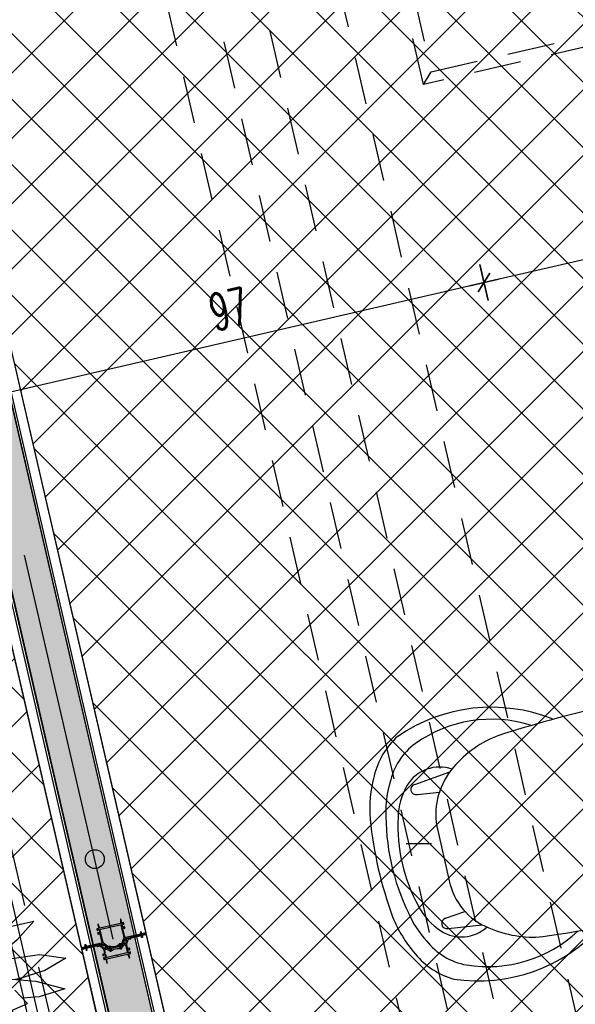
# Model space of a CAD drawing. Header units: centimetres. Extents: x -15121 to 17422, y -60492 to 0.
# Tile 191 of 256: x 2017 to 2122, y -30210 to -30022. Entities that reach past the tile are written whole.
import ezdxf
from ezdxf.enums import TextEntityAlignment as Align

# ---------------------------------------------------------------- set-up
doc = ezdxf.new("R2010")
doc.units = ezdxf.units.CM
doc.header["$LTSCALE"] = 60
for name, pattern in [('CENTER', [2, 1.25, -0.25, 0.25, -0.25]), ('DP', [0.5, 0.3, -0.2]), ('MP', [0.25, 0.15, -0.1])]:
    doc.linetypes.add(name, pattern=pattern)
for name, color, linetype in [('AIKA KLIMATYZACJA2', 5, 'Continuous'), ('AIKA lampy restauracja wymiarowanie', 7, 'Continuous'), ('AIKA meble2', 8, 'Continuous'), ('AIKA oprawy', 2, 'Continuous'), ('AIKA podłoga deski cała', 2, 'Continuous'), ('AIKA powierzchnie2', 2, 'Continuous'), ('AIKA sufity podwieszane', 8, 'Continuous'), ('AIKA szyny w podłodze', 3, 'Continuous'), ('AIKA wymiarowanie ogólne rzut2', 7, 'Continuous'), ('AIKA zieleń', 8, 'Continuous'), ('AIKA ŚCIANA2', 8, 'Continuous'), ('AIKA ścianki mobilne', 7, 'Continuous'), ('L-AXIS', 10, 'CENTER'), ('podciagi i nadproza', 7, 'DP')]:
    doc.layers.add(name, color=color, linetype=linetype)
doc.styles.add('normalnysimplex', font='simplex.shx', dxfattribs={"width": 0.85})
doc.styles.add('wymiar', font='txt.shx', dxfattribs={"width": 0.6})
doc.dimstyles.new('Dwudziestka', dxfattribs={"dimtxt": 7, "dimasz": 0.7, "dimexe": 5, "dimexo": 0, "dimgap": 2.5, "dimtad": 1, "dimtoh": 1, "dimdec": 3, "dimrnd": 0.5, "dimdsep": 46, "dimtxsty": 'wymiar', "dimblk": 'znacznik', "dimcen": 0, "dimdle": 5, "dimse1": 1, "dimse2": 1, "dimclrd": 256, "dimclre": 256, "dimclrt": 256, "dimadec": 0, "dimazin": 0, "dimtfac": 0.4, "dimtdec": 3, "dimtix": 1, "dimtofl": 0, "dimtmove": 2, "dimatfit": 3, "dimldrblk": 'znacznik', "dimfxl": 1, "dimtolj": 1, "dimarcsym": 0})
pattern_1 = [(45, (5073.432, 672.602), (-6.221154, 6.221154), []), (135, (5073.432, 672.602), (-6.221154, -6.221154), [])]

# ---------------------------------------------------------------- blocks, each defined once
blk = doc.blocks.new('SL podciągi restauracja')
at = {"layer": 'podciagi i nadproza'}
blk.add_lwpolyline([(1367.39, -27389.24), (1505.06, -27985.56), (1466.08, -27994.55), (1328.41, -27398.24), (1367.39, -27389.24)], dxfattribs=at)
blk = doc.blocks.new('SL klima')
at = {"layer": 'AIKA KLIMATYZACJA2', "color": 140, "linetype": 'MP', "lineweight": -2}
for p, q in [((6312.48, -26360.41, 327.4), (6206.76, -25902.45, 327.4)), ((6350.21, -26589.24, 366.05), (6221.02, -26029.66, 366.05)), ((6341.44, -26591.26, 366.05), (6212.25, -26031.68, 366.05)), ((6203.48, -26033.71, 366.05), (6332.67, -26593.29, 366.05))]:
    blk.add_line(p, q, dxfattribs=at)
at = {"layer": 'AIKA KLIMATYZACJA2', "color": 140, "linetype": 'MP', "lineweight": -2, "extrusion": (1.35673e-17, -5.51653e-18, -1)}
for p, q in [((6279.5, -26166.73, 299.4), (6265.11, -26104.37, 299.4)), ((6267.5, -26105.87, 299.4), (6281, -26164.33, 299.4)), ((6281, -26164.33, 299.4), (6339.46, -26150.83, 299.4)), ((6341.86, -26152.33, 299.4), (6279.5, -26166.73, 299.4)), ((6279.5, -26166.73, 299.4), (6281, -26164.33, 299.4))]:
    blk.add_line(p, q, dxfattribs=at)
blk = doc.blocks.new('SL krzesło')
at = {"layer": 'AIKA meble2'}
for p, q in [((-14.08, 42.17), (-14.85, 35.66)), ((-12.08, 42.17), (-11.63, 38.3)), ((12.08, 42.17), (11.59, 37.94)), ((14.08, 42.17), (14.91, 35.1))]:
    blk.add_line(p, q, dxfattribs=at)
at = {"layer": 'AIKA meble2', "transparency": 33554610}
for p, q in [((5.4, 39.89), (-5.27, 39.89)), ((17.36, -0.11), (-17.36, 0.11))]:
    blk.add_line(p, q, dxfattribs=at)
at = {"layer": 'AIKA meble2'}
for centre, radius, start, end in [((0, -26.21), 78.75, 83.0607, 96.9393), ((0.07, 7.5), 42.43, 75.6019, 103.198), ((0, 16.39), 31.52, 73.9747, 106.0253), ((-9.16, 38.44), 7.25, 134.4209, 209.5207), ((-13.08, 42.17), 1, 0, 180), ((13.08, 42.17), 1, 0, 180), ((9.16, 38.44), 7.25, 328.0104, 45.5791)]:
    blk.add_arc(centre, radius, start, end, dxfattribs=at)
at = {"layer": 'AIKA meble2', "transparency": 33554610}
for centre, radius, start, end in [((-5.72, 27.41), 24.84, 98.7852, 118.035), ((-5.72, 27.41), 24.84, 98.7852, 118.035), ((5.72, 27.41), 24.84, 61.965, 81.2148), ((5.72, 27.41), 24.84, 61.965, 81.2148), ((-10.67, 35.99), 14.95, 116.7532, 150.8291), ((-6.35, 30.72), 18.39, 100.2359, 119.6737), ((10.67, 35.99), 14.95, 29.1709, 63.2468), ((6.35, 30.72), 18.39, 60.3263, 76.546), ((-10.09, 35.33), 12.57, 115.2509, 156.7145), ((10.09, 35.33), 12.57, 23.2855, 64.7491), ((5.69, 31.74), 31.59, 158.5672, 214.5654), ((-5.69, 31.74), 31.59, 325.4346, 21.4328), ((1.56, 30.77), 25.07, 157.6728, 210.1782), ((-5.61, 27.7), 12.2, 88.4292, 145.8426), ((4.52, 26.3), 13.62, 35.6632, 86.2909), ((-1.56, 30.77), 25.07, 329.8218, 22.3272), ((0.9, 22.09), 20.75, 143.1293, 172.1193), ((-1.03, 21.78), 20.77, 7.5547, 36.8658), ((270.3, 1.81), 290.87, 175.4374, 179.5418), ((-262.62, 1.99), 283.07, 0.3733, 4.5909), ((-17.33, 3.49), 3.3, 168.6056, 267.6814), ((17.25, 3.14), 3.26, 271.771, 12.2423)]:
    blk.add_arc(centre, radius, start, end, dxfattribs=at)
at = {"layer": 'AIKA meble2', "ltscale": 0.2, "transparency": 33554610}
for centre, start, end in [((-5.41, 34.2), 104.7592, 133.1183), ((5.41, 34.2), 46.8817, 75.2408)]:
    blk.add_arc(centre, 12.91, start, end, dxfattribs=at)
blk = doc.blocks.new('SL stolik i krzesła')
at = {"layer": 'AIKA meble2', "rotation": 90}
blk.add_blockref('SL krzesło', (5246.33, -44079.25), dxfattribs=at)
blk = doc.blocks.new('z_45')
for p, q in [((1.116109, 12.784863), (2.886718, 15.481067)), ((2.886718, 15.481067), (3.112793, 12.559485)), ((-2.845997, 13.88936), (-3.570604, 10.668659)), ((-1.655763, 11.123252), (-2.845997, 13.88936)), ((3.844529, 11.023402), (6.185353, 13.788033)), ((6.185353, 13.788033), (5.718845, 10.564661)), ((0.441211, 10.654926), (1.116109, 12.784863)), ((3.112793, 12.559485), (2.685738, 9.256053)), ((-9.471196, 11.583638), (-8.014357, 8.363295)), ((-6.825197, 9.823632), (-9.471196, 11.583638)), ((-2.087796, 10.154057), (-0.650883, 12.201309)), ((-1.588672, 10.865235), (-1.655763, 11.123252)), ((-0.650883, 12.201309), (0.760937, 10.202289)), ((2.124023, 8.055043), (3.844529, 11.023402)), ((-4.564357, 7.499552), (-6.825197, 9.823632)), ((-3.570604, 10.668659), (-3.370214, 7.540822)), ((-2.313089, 8.569336), (-2.087796, 10.154057)), ((0.760937, 10.202289), (1.247263, 7.701373)), ((5.718845, 10.564661), (4.56084, 7.449961)), ((2.685738, 9.256053), (2.585155, 8.850694)), ((7.924801, 7.917333), (11.223727, 8.66015)), ((11.223727, 8.66015), (9.188086, 6.343603)), ((-8.014357, 8.363295), (-6.118167, 5.604553)), ((-2.732033, 4.996347), (-4.564357, 7.499552)), ((-3.370214, 7.540822), (-2.609962, 4.790235)), ((0.939745, 5.188775), (2.124023, 8.055043)), ((1.247263, 7.701373), (1.236522, 7.510304)), ((4.56084, 7.449961), (3.048825, 4.653072)), ((5.118847, 6.358695), (7.924801, 7.917333)), ((2.912497, 4.450679), (5.118847, 6.358695)), ((9.188086, 6.343603), (6.763673, 4.31025)), ((-8.571875, 5.299163), (-10.923731, 4.889011)), ((-10.923731, 4.889011), (-9.723246, 2.764893)), ((-6.165922, 4.682708), (-8.571875, 5.299163)), ((-6.118167, 5.604553), (-4.087406, 3.361177)), ((-1.916993, 3.620315), (-2.732033, 4.996347)), ((0.713086, 4.427791), (0.939745, 5.188775)), ((-13.329983, 3.664804), (-10.796976, 1.677108)), ((-10.395801, 3.557134), (-13.329983, 3.664804)), ((-4.421586, 3.730321), (-6.165922, 4.682708)), ((3.048825, 4.653072), (2.101171, 3.24595)), ((6.763673, 4.31025), (4.27959, 2.622747)), ((5.226266, 3.010106), (8.498532, 4.040098)), ((8.498532, 4.040098), (11.938083, 4.511809)), ((11.938083, 4.511809), (15.209764, 4.056096)), ((15.209764, 4.056096), (12.607419, 2.562547)), ((-10.143751, 3.508997), (-10.395801, 3.557134)), ((-9.723246, 2.764893), (-8.523244, 1.970458)), ((-4.087406, 3.361177), (-3.407812, 2.749658)), ((-3.663379, 3.641844), (-3.332913, 2.487993)), ((-3.033108, 3.074575), (-3.663379, 3.641844)), ((-3.332913, 2.487993), (-2.604687, 1.451993)), ((-2.780175, 2.809238), (-3.033108, 3.074575)), ((-2.527249, 2.960253), (-2.780175, 2.809238)), ((-1.897073, 3.641844), (-2.527249, 2.960253)), ((-1.838088, 2.487993), (-1.897073, 3.641844)), ((-1.709473, 1.451993), (-1.838088, 2.487993)), ((4.27959, 2.622747), (3.878319, 2.391028)), ((4.0667, 2.499819), (5.226266, 3.010106)), ((12.607419, 2.562547), (9.364843, 1.5064)), ((-14.246488, 1.155138), (-10.58799, 1.426625)), ((-10.796976, 1.677108), (-7.958597, 0.544524)), ((-10.58799, 1.426625), (-10.121489, 1.407576)), ((-4.898632, 0.705075), (-5.429691, 1.477385)), ((-5.429691, 1.477385), (-4.293358, 1.311088)), ((-4.293358, 1.311088), (-3.019536, 0.943708)), ((-3.632522, 1.770306), (-2.493846, 1.337838)), ((-2.604687, 1.451993), (-1.873535, 0.699282)), ((-1.583988, 0.699282), (-1.709473, 1.451993)), ((-1.679397, 1.271486), (-1.272851, 0.962949)), ((-0.877637, 1.311088), (-1.294726, 0.943708)), ((-0.130665, 1.477385), (-0.877637, 1.311088)), ((-0.538969, 0.705075), (-0.130665, 1.477385)), ((-0.402153, 2.182174), (-0.364649, 1.42529)), ((0.143945, 1.07379), (0.261426, 1.376176)), ((3.888863, 1.192188), (4.834962, 1.339221)), ((4.834962, 1.339221), (8.005172, 1.502991)), ((8.005172, 1.502991), (11.50527, 1.21479)), ((9.364843, 1.5064), (8.960253, 1.424313)), ((-17.348439, 0.262022), (-14.246488, 1.155138)), ((-14.047462, -1.054287), (-17.348439, 0.262022)), ((-8.423632, -0.520706), (-5.451953, 0.046134)), ((-7.958597, 0.544524), (-5.231249, 0.066352)), ((-5.451953, 0.046134), (-4.759377, 0.10953)), ((-5.429691, -0.687051), (-4.769921, 0.085259)), ((-4.635745, 0.395179), (-4.898632, 0.705075)), ((-4.769921, 0.085259), (-4.635745, 0.395179)), ((-3.019536, 0.943708), (-1.976955, 0.57261)), ((-1.976955, 0.217772), (-3.019536, -0.153327)), ((-2.604687, -0.661659), (-1.873535, 0.091076)), ((-1.976955, 0.57261), (-1.628906, 0.433159)), ((-1.628906, 0.357175), (-1.976955, 0.217772)), ((-1.881445, 0.339508), (-1.606447, 0.383544)), ((-1.873535, 0.699282), (-1.562113, 0.420308)), ((-1.873535, 0.091076), (-1.774222, 0.182414)), ((-1.774222, 0.182414), (-1.583988, 0.343227)), ((-1.728809, 0.212503), (-1.572365, 0.349855)), ((-1.727444, 0.221968), (-1.604688, 0.331926)), ((-1.583988, 0.091076), (-1.709473, -0.661659)), ((-1.683301, 0.60215), (-1.553714, 0.433731)), ((-1.683301, 0.18189), (-1.563573, 0.353074)), ((-1.676369, 0.47915), (-1.631546, 0.482464)), ((-1.676369, 0.452209), (-1.676369, 0.47915)), ((-1.676369, 0.47915), (-1.565433, 0.409579)), ((-1.676369, 0.267673), (-1.676369, 0.338197)), ((-1.626176, 0.952387), (-1.35352, 0.829601)), ((-1.583988, 0.699282), (-1.542676, 0.458455)), ((-1.543754, 0.454164), (-1.583988, 0.699282)), ((-1.545703, 0.324464), (-1.583988, 0.091076)), ((-1.494336, 0.556159), (-1.572365, 0.395179)), ((-1.572365, 0.395179), (-1.511622, 0.234222)), ((-1.567286, 0.192738), (-1.48496, 0.186634)), ((-1.553714, 0.277925), (-1.532912, 0.290728)), ((-1.546973, 0.488734), (-1.526272, 0.490236)), ((-1.511622, 0.234222), (-1.294726, -0.153327)), ((-1.294726, 0.943708), (-1.494336, 0.556159)), ((-0.698143, 0.395179), (-0.538969, 0.705075)), ((-0.57354, 0.085259), (-0.698143, 0.395179)), ((-0.61475, 0.557566), (0.414157, 0.633597)), ((-0.587601, 0.120354), (0.414157, 0.046349)), ((-0.130665, -0.687051), (-0.57354, 0.085259)), ((-0.552541, 0.679731), (-0.473535, 0.568008)), ((-0.552541, 0.048637), (-0.451565, 0.110316)), ((-0.343555, 0.101996), (-0.4583, -0.115633)), ((-0.351566, 0.05846), (-0.343555, 0.072765)), ((-0.343555, 1.074767), (-0.304008, 0.713921)), ((0.414157, 0.633597), (-0.343555, 0.718355)), ((-0.343555, 0.718355), (-0.343555, 0.577641)), ((-0.343555, -0.038433), (-0.343555, 0.101996)), ((0.414157, 0.046349), (-0.343555, -0.038433)), ((-0.342482, 1.076675), (-0.295609, 0.712991)), ((-0.039065, 0.684285), (0.143945, 1.07379)), ((0.143945, 1.07379), (-0.026757, 0.682902)), ((-0.020218, 0.682187), (0.042868, 0.793743)), ((0.263965, -0.291395), (0, 0)), ((0.005859, 0.000691), (0.263965, -0.291395)), ((0.112987, 0.01266), (0.343358, -0.138187)), ((0.343358, -0.138187), (0.122851, 0.013781)), ((0.343358, 0.641418), (0.523341, 0.751948)), ((0.523341, 0.751948), (0.350583, 0.640726)), ((0.882226, 0.339985), (0.414157, 0.633597)), ((0.414157, 0.046349), (0.882226, 0.339985)), ((0.523341, 0.751948), (1.350194, 1.19648)), ((0.618356, 0.505519), (2.111423, 0.813913)), ((2.111423, 0.813913), (4.325879, 1.034188)), ((4.325879, 1.034188), (4.866993, 0.999713)), ((8.87754, 0.106263), (8.870017, 0.108933)), ((10.431641, -1.544666), (8.87754, 0.106263)), ((11.50527, 1.21479), (15.089351, 0.26207)), ((15.089351, 0.26207), (11.904103, -0.724029)), ((-10.945606, -1.379967), (-14.047462, -1.054287)), ((-11.416704, -1.54047), (-8.423632, -0.520706)), ((-4.293358, -0.520706), (-5.429691, -0.687051)), ((-2.953124, -1.157331), (-4.577738, -1.834464)), ((-3.019536, -0.153327), (-4.293358, -0.520706)), ((-3.332913, -1.697659), (-2.604687, -0.661659)), ((-1.709473, -0.661659), (-1.838088, -1.697659)), ((-1.693851, -0.568056), (-1.146388, -0.28398)), ((-0.682133, -0.564265), (-1.35352, -2.042174)), ((-1.294726, -0.153327), (-0.877637, -0.520706)), ((-0.877637, -0.520706), (-0.130665, -0.687051)), ((-0.190139, -0.021291), (-0.149512, -0.409627)), ((-0.149512, -0.409627), (-0.140429, -0.670075)), ((-0.091702, -2.064657), (-0.140429, -0.685)), ((1.305467, -1.671815), (0.263965, -0.291395)), ((0.343358, -0.138187), (1.780665, -0.936222)), ((0.694239, -0.332999), (1.227832, -0.725722)), ((1.780665, -0.936222), (3.791404, -1.803994)), ((11.904103, -0.724029), (9.830469, -0.90611)), ((-14.07373, -3.13642), (-11.416704, -1.54047)), ((-4.577738, -1.834464), (-7.403421, -2.685213)), ((-6.6167, -3.11451), (-5.047756, -1.975965)), ((-3.663379, -2.851462), (-3.332913, -1.697659)), ((-3.033108, -2.206969), (-3.663379, -2.851462)), ((-2.780175, -1.994538), (-3.033108, -2.206969)), ((-2.527249, -2.210593), (-2.780175, -1.994538)), ((-1.897073, -2.851462), (-2.527249, -2.210593)), ((-1.35352, -2.042174), (-2.229786, -4.429722)), ((-1.838088, -1.697659), (-1.897073, -2.851462)), ((-1.897073, -2.844191), (-1.347756, -2.01571)), ((-1.347756, -2.01571), (-1.297754, -1.919913)), ((-0.207716, -4.4456), (-0.091702, -2.064657)), ((2.482617, -3.62699), (1.305467, -1.671815)), ((3.791404, -1.803994), (6.092381, -2.413368)), ((6.092381, -2.413368), (8.400196, -2.436328)), ((10.435152, -3.927588), (8.347654, -2.43578)), ((8.400196, -2.436328), (10.431641, -1.544666)), ((-10.627055, -3.20127), (-14.07373, -3.13642)), ((-7.403421, -2.685213), (-10.627055, -3.20127)), ((-8.167577, -4.977584), (-6.6167, -3.11451)), ((-1.899707, -2.848768), (-2.638769, -3.964114)), ((3.390723, -5.904579), (2.482617, -3.62699)), ((3.484273, -2.572203), (3.932518, -2.881288)), ((4.709864, -3.591299), (3.717869, -2.733254)), ((3.932518, -2.881288), (6.586033, -4.438806)), ((7.103026, -6.169581), (4.709864, -3.591299)), ((-2.638769, -3.964114), (-4.346585, -5.804968)), ((-2.229786, -4.429722), (-2.974415, -7.289314)), ((-0.641215, -7.295108), (-0.207716, -4.4456)), ((6.586033, -4.438806), (9.533495, -5.789065)), ((12.572265, -6.654835), (10.435152, -3.927588)), ((-8.790821, -7.222462), (-8.167577, -4.977584)), ((-4.346585, -5.804968), (-6.415725, -7.052922)), ((-5.600298, -8.385539), (-4.10918, -5.549121)), ((-0.278127, -4.908538), (0.070995, -6.779051)), ((3.260642, -5.578327), (5.139941, -8.084035)), ((3.625292, -8.252382), (3.390723, -5.904579)), ((9.533495, -5.789065), (12.572265, -6.654835)), ((-6.415725, -7.052922), (-8.790821, -7.222462)), ((-2.974415, -7.289314), (-3.329104, -10.357284)), ((-1.53594, -10.355759), (-0.641215, -7.295108)), ((0.070995, -6.779051), (1.064259, -8.927584)), ((9.053218, -9.147692), (7.103026, -6.169581)), ((-6.894338, -11.727738), (-5.600298, -8.385539)), ((2.781737, -10.418105), (3.625292, -8.252382)), ((5.139941, -8.084035), (7.544237, -10.623288)), ((0.57441, -11.471963), (1.038867, -8.872604)), ((1.064259, -8.927584), (2.781737, -10.418105)), ((10.071385, -12.377596), (9.053218, -9.147692)), ((-3.271973, -9.86352), (-4.865432, -12.475824)), ((-3.329104, -10.357284), (-3.035742, -13.370013)), ((-3.035742, -13.370013), (-1.53594, -10.355759)), ((-1.55713, -10.398388), (-1.542676, -11.455464)), ((7.544237, -10.623288), (10.071385, -12.377596)), ((-7.407814, -14.838576), (-6.894338, -11.727738)), ((-1.542676, -11.455464), (-1.008987, -14.652538)), ((-1.008987, -14.652538), (0.57441, -11.471963)), ((-4.865432, -12.475824), (-7.407814, -14.838576))]:
    blk.add_line(p, q)
blk = doc.blocks.new('SL ścianki przesuwne restauracja')
at = {"layer": 'AIKA ścianki mobilne'}
for p, q in [((7009.22, -26138.53), (6984.37, -26030.86)), ((6986.12, -26030.45), (7010.98, -26138.12)), ((6975.6, -26032.88), (7000.45, -26140.55)), ((6998.7, -26140.96), (6973.84, -26033.29)), ((7034.15, -26246.49), (7009.29, -26138.82)), ((7011.04, -26138.41), (7035.9, -26246.08)), ((7023.62, -26248.92), (6998.77, -26141.25)), ((7000.52, -26140.84), (7025.38, -26248.51))]:
    blk.add_line(p, q, dxfattribs=at)
at = {"layer": 'AIKA ścianki mobilne', "linetype": 'Continuous'}
for points in [[(7006.37, -26137.17), (7006.74, -26138.77, -0.162719), (7006.68, -26139.4), (7006.32, -26140.22, -0.023978), (7006.3, -26140.27, -0.684311), (7006.2, -26140.25), (7006.2, -26140.22, 0.414214), (7006.14, -26140.18), (7005.95, -26140.23, 0.198912), (7005.92, -26140.25), (7005.87, -26140.33, 0.668179), (7005.89, -26140.36), (7006.05, -26140.33, -0.414214), (7006.07, -26140.34), (7006.12, -26140.54, -0.414214), (7006.1, -26140.56), (7005.94, -26140.6, 0.414214), (7005.93, -26140.62), (7005.95, -26140.7, 0.414214), (7005.97, -26140.71), (7006.12, -26140.68, 0.235614), (7006.46, -26140.4), (7006.92, -26139.37, -0.235614), (7007.06, -26139.25), (7007.97, -26139.04, 0.198912), (7008, -26139.02), (7008.03, -26138.97, -0.198912), (7008.07, -26138.95), (7010.15, -26138.47, 0.414214), (7010.21, -26138.37), (7010.14, -26138.04, 0.414214), (7010.04, -26137.98), (7009.99, -26137.99, 0.414214), (7009.98, -26138.01), (7010, -26138.11, -0.414214), (7010.02, -26138.13), (7010.07, -26138.31, -0.414214), (7010.05, -26138.34), (7007.13, -26139.01, -0.414214), (7007.01, -26138.94), (7006.63, -26137.3, -0.414214), (7006.65, -26137.27), (7006.94, -26137.21, 0.414214), (7006.98, -26137.15), (7006.93, -26136.96, 0.198912), (7006.91, -26136.93), (7006.83, -26136.88, 0.668179), (7006.8, -26136.9), (7006.83, -26137.06, -0.414214), (7006.82, -26137.08), (7006.61, -26137.13, -0.414214), (7006.59, -26137.11), (7006.43, -26136.42, -0.414214), (7006.44, -26136.4), (7006.65, -26136.35, -0.414214), (7006.67, -26136.37), (7006.71, -26136.52, 0.668179), (7006.74, -26136.53), (7006.8, -26136.44, 0.198912), (7006.8, -26136.4), (7006.76, -26136.22, 0.414214), (7006.7, -26136.18), (7006.41, -26136.25, -0.414214), (7006.39, -26136.24), (7006.21, -26135.5, 0.414214), (7006.19, -26135.48), (7006.15, -26135.49, 0.36397), (7006.13, -26135.51), (7006.17, -26136.21, 0.043661), (7006.17, -26136.26), (7006.18, -26136.28, -0.414214), (7006.17, -26136.31), (7002.23, -26137.22, -0.414214), (7002.21, -26137.2), (7002.2, -26137.17, 0.043661), (7002.18, -26137.12), (7001.91, -26136.49, 0.36397), (7001.89, -26136.47), (7001.84, -26136.48, 0.414214), (7001.83, -26136.51), (7002, -26137.25, -0.414214), (7001.99, -26137.27), (7001.69, -26137.34, 0.414214), (7001.66, -26137.4), (7001.7, -26137.58, 0.198912), (7001.72, -26137.61), (7001.81, -26137.67, 0.668179), (7001.84, -26137.65), (7001.8, -26137.49, -0.414214), (7001.81, -26137.47), (7002.02, -26137.42, -0.414214), (7002.04, -26137.43), (7002.2, -26138.13, -0.414214), (7002.19, -26138.15), (7001.98, -26138.2, -0.414214), (7001.96, -26138.18), (7001.92, -26138.03, 0.668179), (7001.89, -26138.02), (7001.83, -26138.1, 0.198912), (7001.83, -26138.14), (7001.87, -26138.33, 0.414214), (7001.93, -26138.36), (7002.22, -26138.3, -0.414214), (7002.25, -26138.31), (7002.62, -26139.95, -0.414214), (7002.55, -26140.07), (6999.63, -26140.74, -0.414214), (6999.6, -26140.73), (6999.56, -26140.54, -0.414214), (6999.57, -26140.52), (6999.55, -26140.42, 0.414214), (6999.53, -26140.41), (6999.48, -26140.42, 0.414214), (6999.42, -26140.51), (6999.5, -26140.84, 0.414214), (6999.59, -26140.9), (7001.68, -26140.42, -0.198912), (7001.72, -26140.43), (7001.77, -26140.46, 0.198912), (7001.8, -26140.47), (7002.72, -26140.25, -0.235614), (7002.89, -26140.3), (7003.76, -26141.02, 0.235614), (7004.19, -26141.13), (7004.34, -26141.09, 0.414214), (7004.35, -26141.07), (7004.33, -26140.99, 0.414214), (7004.31, -26140.97), (7004.15, -26141.01, -0.414214), (7004.13, -26141), (7004.08, -26140.8, -0.414214), (7004.1, -26140.78), (7004.25, -26140.74, 0.668179), (7004.26, -26140.7), (7004.17, -26140.65, 0.198912), (7004.14, -26140.64), (7003.95, -26140.69, 0.414214), (7003.92, -26140.75), (7003.92, -26140.78, -0.684311), (7003.85, -26140.83, -0.023978), (7003.81, -26140.8), (7003.12, -26140.22, -0.162719), (7002.79, -26139.68), (7002.3, -26137.56, -0.414214), (7002.37, -26137.44), (7004.17, -26137.02), (7004.23, -26136.96, -0.267949), (7004.25, -26136.96), (7004.34, -26136.99), (7006.13, -26136.57, -0.414214), (7006.25, -26136.65), (7006.37, -26137.17)], [(7003.33, -26142.01), (7003.2, -26141.48, -0.265236), (7003.23, -26141.38), (7003.38, -26141.23, -0.397137), (7003.52, -26141.23, 0.21042), (7003.98, -26141.39, -0.371263), (7004.08, -26141.47), (7004.1, -26141.56, 0.414214), (7004.22, -26141.63), (7004.36, -26141.6, 0.198912), (7004.39, -26141.58), (7004.44, -26141.49, 0.668179), (7004.42, -26141.46), (7004.26, -26141.5, -0.414214), (7004.24, -26141.48), (7004.2, -26141.29, -0.414214), (7004.21, -26141.26), (7004.37, -26141.23, 0.414214), (7004.38, -26141.2), (7004.36, -26141.13, 0.414214), (7004.34, -26141.11), (7004.02, -26141.18, -0.226285), (7003.69, -26141.11), (7003.36, -26140.85, 0.155747), (7003.33, -26140.84), (7003.2, -26140.84, 0.668179), (7003.18, -26140.87), (7003.29, -26140.99, -0.414214), (7003.29, -26141.02), (7003.14, -26141.16, -0.414214), (7003.11, -26141.16), (7002.57, -26140.59, -0.580732), (7002.6, -26140.51), (7002.78, -26140.46, -0.265236), (7002.8, -26140.47), (7002.92, -26140.59, 0.414214), (7002.94, -26140.59), (7003.05, -26140.49, 0.447259), (7003.05, -26140.46), (7002.89, -26140.32, 0.235614), (7002.71, -26140.28), (7001.8, -26140.49, -0.198912), (7001.76, -26140.48), (7001.7, -26140.44, 0.198912), (7001.64, -26140.43), (6999.59, -26140.9, 0.414214), (6999.53, -26141), (6999.61, -26141.33, 0.414214), (6999.7, -26141.39), (6999.75, -26141.38, 0.414214), (6999.77, -26141.36), (6999.74, -26141.26, -0.414214), (6999.72, -26141.24), (6999.68, -26141.06, -0.414214), (6999.69, -26141.03), (7001.59, -26140.6, -0.198912), (7001.62, -26140.6), (7001.74, -26140.68, 0.198912), (7001.82, -26140.69), (7002.21, -26140.6, -0.265236), (7002.3, -26140.63), (7002.84, -26141.19, -0.13423), (7002.96, -26141.43), (7003.11, -26142.07, -0.414214), (7003.1, -26142.1), (7002.81, -26142.16, 0.414214), (7002.77, -26142.22), (7002.81, -26142.41, 0.198912), (7002.83, -26142.44), (7002.92, -26142.49, 0.668179), (7002.95, -26142.47), (7002.91, -26142.31, -0.414214), (7002.93, -26142.29), (7003.13, -26142.24, -0.414214), (7003.16, -26142.26), (7003.32, -26142.95, -0.414214), (7003.3, -26142.97), (7003.1, -26143.02, -0.414214), (7003.07, -26143), (7003.04, -26142.85, 0.668179), (7003, -26142.84), (7002.95, -26142.93, 0.198912), (7002.94, -26142.97), (7002.98, -26143.15, 0.414214), (7003.04, -26143.19), (7003.34, -26143.12, -0.414214), (7003.36, -26143.13), (7003.53, -26143.87, 0.414214), (7003.55, -26143.89), (7003.6, -26143.88, 0.36397), (7003.61, -26143.86), (7003.58, -26143.16, 0.043661), (7003.57, -26143.11), (7003.56, -26143.09, -0.414214), (7003.58, -26143.06), (7007.52, -26142.15, -0.414214), (7007.54, -26142.17), (7007.54, -26142.19, 0.043661), (7007.56, -26142.24), (7007.83, -26142.88, 0.36397), (7007.86, -26142.9), (7007.9, -26142.89, 0.414214), (7007.91, -26142.86), (7007.74, -26142.12, -0.414214), (7007.76, -26142.1), (7008.05, -26142.03, 0.414214), (7008.09, -26141.97), (7008.05, -26141.79, 0.198912), (7008.02, -26141.76), (7007.94, -26141.7, 0.668179), (7007.91, -26141.72), (7007.94, -26141.88, -0.414214), (7007.93, -26141.9), (7007.73, -26141.95, -0.414214), (7007.7, -26141.94), (7007.54, -26141.24, -0.414214), (7007.56, -26141.22), (7007.76, -26141.17, -0.414214), (7007.79, -26141.19), (7007.82, -26141.34, 0.668179), (7007.86, -26141.35), (7007.91, -26141.26, 0.198912), (7007.92, -26141.23), (7007.88, -26141.04, 0.414214), (7007.82, -26141.01), (7007.52, -26141.07, -0.414214), (7007.5, -26141.06), (7007.35, -26140.41, -0.13423), (7007.36, -26140.15), (7007.6, -26139.4, -0.265236), (7007.67, -26139.34), (7008.06, -26139.25, 0.198912), (7008.12, -26139.2), (7008.19, -26139.08, -0.198912), (7008.22, -26139.07), (7010.12, -26138.63, -0.414214), (7010.14, -26138.64), (7010.19, -26138.83, -0.414214), (7010.17, -26138.85), (7010.19, -26138.95, 0.414214), (7010.22, -26138.96), (7010.27, -26138.95, 0.414214), (7010.33, -26138.86), (7010.25, -26138.53, 0.414214), (7010.15, -26138.47), (7008.11, -26138.94, 0.198912), (7008.06, -26138.97), (7008.02, -26139.04, -0.198912), (7007.99, -26139.06), (7007.07, -26139.27, 0.235614), (7006.93, -26139.38), (7006.85, -26139.58, 0.447259), (7006.86, -26139.61), (7007, -26139.65, 0.414214), (7007.03, -26139.64), (7007.08, -26139.48, -0.265236), (7007.09, -26139.47), (7007.28, -26139.43, -0.580732), (7007.34, -26139.49), (7007.1, -26140.24, -0.414214), (7007.08, -26140.25), (7006.88, -26140.19, -0.414214), (7006.86, -26140.17), (7006.91, -26140.01, 0.668179), (7006.88, -26139.99), (7006.77, -26140.05, 0.155747), (7006.75, -26140.07), (7006.56, -26140.45, -0.226285), (7006.29, -26140.66), (7005.98, -26140.73, 0.414214), (7005.96, -26140.76), (7005.98, -26140.84, 0.414214), (7006, -26140.85), (7006.16, -26140.81, -0.414214), (7006.18, -26140.83), (7006.23, -26141.02, -0.414214), (7006.21, -26141.05), (7006.06, -26141.08, 0.668179), (7006.05, -26141.12), (7006.14, -26141.17, 0.198912), (7006.17, -26141.18), (7006.31, -26141.15, 0.414214), (7006.38, -26141.03), (7006.36, -26140.94, -0.371263), (7006.42, -26140.83, 0.21042), (7006.76, -26140.48, -0.397137), (7006.89, -26140.43), (7007.09, -26140.49, -0.265236), (7007.16, -26140.56), (7007.45, -26141.81, -0.414214), (7007.37, -26141.93), (7005.58, -26142.34), (7005.51, -26142.41, -0.267949), (7005.49, -26142.41), (7005.41, -26142.38), (7003.61, -26142.8, -0.414214), (7003.49, -26142.72), (7003.37, -26142.2)]]:
    blk.add_lwpolyline(points, format="xyb", dxfattribs=at)
at = {"layer": 'AIKA ścianki mobilne'}
for points in [[(7010.98, -26138.12), (7010.2, -26138.3), (7010.11, -26137.91), (7009.91, -26137.96), (7010, -26138.35)], [(7011.04, -26138.41), (7010.27, -26138.59), (7010.36, -26138.98), (7010.16, -26139.03), (7010.07, -26138.64)], [(6998.7, -26140.96), (6999.48, -26140.78), (6999.39, -26140.39), (6999.58, -26140.34), (6999.67, -26140.73)], [(6998.77, -26141.25), (6999.55, -26141.07), (6999.64, -26141.46), (6999.83, -26141.41), (6999.74, -26141.02)]]:
    blk.add_lwpolyline(points, dxfattribs=at)
for points in [[(7010.2, -26138.3), (7010.23, -26138.45), (7011.01, -26138.27), (7010.98, -26138.12)], [(7010.23, -26138.45), (7010.27, -26138.59), (7011.04, -26138.41), (7011.01, -26138.27)], [(6998.7, -26140.96), (6998.73, -26141.1), (6999.51, -26140.92), (6999.48, -26140.78)], [(6998.73, -26141.1), (6998.77, -26141.25), (6999.55, -26141.07), (6999.51, -26140.92)]]:
    blk.add_lwpolyline(points, close=True, dxfattribs=at)
for points in [[(7004.39, -26140.73, 0.167317), (7005.76, -26140.42), (7006.05, -26140.35), (7006.1, -26140.55), (7005.9, -26140.59), (7005.92, -26140.72), (7004.37, -26141.08), (7004.34, -26140.95), (7004.14, -26140.99), (7004.1, -26140.8)], [(7004.55, -26141.42, -0.167317), (7005.91, -26141.1), (7006.21, -26141.04), (7006.16, -26140.84), (7005.96, -26140.88), (7005.93, -26140.76), (7004.38, -26141.11), (7004.41, -26141.25), (7004.21, -26141.29), (7004.26, -26141.49)]]:
    blk.add_lwpolyline(points, format="xyb", close=True, dxfattribs=at)
blk.add_circle((7001.27, -26124.09), 1.8, dxfattribs=at)
at = {"layer": 'L-AXIS'}
blk.add_lwpolyline([(7085.76, -26490.07), (6871.38, -25561.5)], dxfattribs=at)
at = {"layer": 'AIKA ścianki mobilne', "style": 'normalnysimplex', "width": 0.85, "flags": 12}
for p in [(7526.71, -25549.96), (6841.55, -25708.14), (6722.86, -25735.55), (7655.65, -26108.47), (6970.49, -26266.66), (6851.79, -26294.06)]:
    blk.add_attdef('200', text='', height=0.3, rotation=13, dxfattribs=at).set_placement(p, align=Align.TOP_LEFT)
at = {"layer": 'AIKA ścianki mobilne', "style": 'normalnysimplex', "width": 0.85}
for p in [(7511.03, -25612.22), (6883.82, -25757.03), (6707.18, -25797.81), (7639.97, -26170.73), (7012.75, -26315.54), (6836.11, -26356.32)]:
    blk.add_attdef('80', text='', height=0.3, rotation=13, dxfattribs=at).set_placement(p, align=Align.CENTER)
blk = doc.blocks.new('znacznik')
at = {"color": 0}
for points in [[(0, -5), (0, 5)], [(-4, 0), (4, 0)]]:
    blk.add_lwpolyline(points, dxfattribs=at)
at = {"color": 1}
blk.add_lwpolyline([(-2.12, -2.12), (2.12, 2.12)], dxfattribs=at)
blk = doc.blocks.new('*D5404')
at = {"layer": 'AIKA wymiarowanie ogólne rzut2', "lineweight": -2, "transparency": 16777216}
blk.add_line((2043.47, -30545.56), (1907.01, -29954.51), dxfattribs=at)
at = {"layer": 'Defpoints', "color": 0, "transparency": 16777216}
for p in [(1919.01, -29951.02), (1906.85, -29953.83), (2055.78, -30543.44)]:
    blk.add_point(p, dxfattribs=at)
at = {"layer": 'AIKA wymiarowanie ogólne rzut2', "linetype": 'ByBlock', "lineweight": -2, "transparency": 16777216, "xscale": 0.7, "yscale": 0.7, "zscale": 0.7}
for p, rotation in [((1906.85, -29953.83), 102.9999999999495), ((2043.62, -30546.25), 282.9999999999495)]:
    blk.add_blockref('znacznik', p, dxfattribs=dict(at, rotation=rotation))
at = {"layer": 'AIKA wymiarowanie ogólne rzut2', "transparency": 16777216, "insert": (1981.08, -30248.69), "char_height": 7, "attachment_point": 5, "rotation": 283, "style": 'wymiar'}
blk.add_mtext('\\A1;608', dxfattribs=at)
blk = doc.blocks.new('SL lampa rzut')
at = {"color": 2}
blk.add_line((-2.76, 69.87), (3.24, 69.87), dxfattribs=at)
blk = doc.blocks.new('*D7181')
at = {"layer": 'AIKA lampy restauracja wymiarowanie', "lineweight": -2, "transparency": 16777216}
blk.add_line((2098.53, -30258.27), (2331.16, -30202.44), dxfattribs=at)
at = {"layer": 'Defpoints', "color": 0, "transparency": 16777216}
for p in [(2323.58, -30167.86), (2331.84, -30202.28), (2091.92, -30233.7)]:
    blk.add_point(p, dxfattribs=at)
at = {"layer": 'AIKA lampy restauracja wymiarowanie', "lineweight": -2, "transparency": 16777216, "xscale": 0.7, "yscale": 0.7, "zscale": 0.7}
for p, rotation in [((2331.84, -30202.28), 13.4939145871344), ((2097.85, -30258.43), 193.4939145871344)]:
    blk.add_blockref('znacznik', p, dxfattribs=dict(at, rotation=rotation))
at = {"layer": 'AIKA lampy restauracja wymiarowanie', "transparency": 16777216, "insert": (2213.45, -30224.52), "char_height": 7, "attachment_point": 5, "rotation": 13.4939, "style": 'wymiar'}
blk.add_mtext('\\A1;240.5', dxfattribs=at)
blk = doc.blocks.new('*D7190')
at = {"layer": 'AIKA lampy restauracja wymiarowanie', "lineweight": -2, "transparency": 16777216}
blk.add_line((2011.29, -30094.03), (2104.35, -30072.55), dxfattribs=at)
at = {"layer": 'Defpoints', "color": 0, "transparency": 16777216}
for p in [(2102.01, -30059.3), (2105.03, -30072.39), (2007.58, -30081.1)]:
    blk.add_point(p, dxfattribs=at)
at = {"layer": 'AIKA lampy restauracja wymiarowanie', "lineweight": -2, "transparency": 16777216, "xscale": 0.7, "yscale": 0.7, "zscale": 0.7}
for p, rotation in [((2105.03, -30072.39), 12.99999999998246), ((2010.61, -30094.19), 192.9999999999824)]:
    blk.add_blockref('znacznik', p, dxfattribs=dict(at, rotation=rotation))
at = {"layer": 'AIKA lampy restauracja wymiarowanie', "transparency": 16777216, "insert": (2056.47, -30077.45), "char_height": 7, "attachment_point": 5, "rotation": 13, "style": 'wymiar'}
blk.add_mtext('\\A1;97', dxfattribs=at)
blk = doc.blocks.new('*D7191')
at = {"layer": 'AIKA lampy restauracja wymiarowanie', "lineweight": -2, "transparency": 16777216}
blk.add_line((2105.71, -30072.23), (2207.05, -30048.84), dxfattribs=at)
at = {"layer": 'Defpoints', "color": 0, "transparency": 16777216}
for p in [(2207.73, -30048.68), (2102.01, -30059.3), (2213.5, -30073.66, 13.46)]:
    blk.add_point(p, dxfattribs=at)
at = {"layer": 'AIKA lampy restauracja wymiarowanie', "lineweight": -2, "transparency": 16777216, "xscale": 0.7, "yscale": 0.7, "zscale": 0.7}
for p, rotation in [((2207.73, -30048.68), 12.99999999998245), ((2105.03, -30072.39), 192.9999999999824)]:
    blk.add_blockref('znacznik', p, dxfattribs=dict(at, rotation=rotation))
at = {"layer": 'AIKA lampy restauracja wymiarowanie', "transparency": 16777216, "insert": (2155.03, -30054.69), "char_height": 7, "attachment_point": 5, "rotation": 13, "style": 'wymiar'}
blk.add_mtext('\\A1;105.5', dxfattribs=at)

msp = doc.modelspace()

# ---------------------------------------------------------------- hatches: boundary and pattern name
at = {"layer": 'AIKA sufity podwieszane', "transparency": 33554610}
h = msp.add_hatch(dxfattribs=at)
h.set_pattern_fill('ANSI37', color=256, scale=2.771036)
h.set_pattern_definition(pattern_1)
h.paths.add_polyline_path([(3263.0511, -29233.6017), (3143.0511, -29233.6017), (3143.0511, -29195.6017), (3027.0511, -29195.6017), (3027.0511, -29233.6017), (2963.0511, -29233.6017), (2963.0511, -29193.9885), (2797.0511, -29193.9885), (2797.0511, -29233.6017), (2733.0511, -29233.6017), (2733.0511, -29195.6017), (2617.0511, -29195.6017), (2617.0511, -29233.6017), (2497.0511, -29233.6017), (2497.0511, -29254.2071), (2449.7172, -29253.5776), (2492.7248, -29439.8638), (2512.2122, -29435.3648), (2522.11, -29478.2371), (1907.5742, -29619.9086), (2121.0978, -30544.7807), (2160.7103, -30535.6354), (2167.0089, -30562.9178), (2328.7543, -30525.5759), (2322.4557, -30498.2935), (2692.7163, -30412.8121), (2689.1171, -30397.2222), (2731.9894, -30387.3244), (2736.209, -30405.6017), (3029.0511, -30405.6017), (3029.0511, -30433.6017), (3195.0511, -30433.6017), (3195.0511, -30405.6017), (3255.0511, -30405.6017), (3255.0511, -30389.6017), (3263.0511, -30389.6017)])
h = msp.add_hatch(dxfattribs=at)
h.set_pattern_fill('ANSI37', color=256, scale=2.771036)
h.set_pattern_definition(pattern_1)
h.paths.add_polyline_path([(1895.3422, -29622.938), (1051.961, -29817.6477), (1083.6791, -29955.0339), (1108.8373, -29949.2257), (1118.7352, -29992.098), (1098.8606, -29996.6864), (1151.9491, -30226.6377), (1171.8236, -30222.0493), (1195.98, -30326.6818), (1176.0567, -30331.2815), (1229.1072, -30560.8465), (1247.0331, -30556.708), (1258.8797, -30599.1305), (1239.2948, -30603.652), (1271.0129, -30741.0382), (1888.861, -30598.3967), (1885.2618, -30582.8068), (1928.1341, -30572.909), (1931.7333, -30588.4989), (1951.2207, -30583.9999), (1954.8998, -30599.9359), (2063.0549, -30574.9663), (2055.7765, -30543.4404), (2098.6488, -30533.5425), (2102.248, -30549.1325), (2108.8207, -30547.615)])
at = {"layer": 'AIKA szyny w podłodze'}
h = msp.add_hatch(color=256, dxfattribs=at)
h.dxf.hatch_style = 1
h.paths.add_polyline_path([(2462.6673, -29491.9605), (2569.2039, -29953.4213), (2569.204, -29953.4213), (2676.1523, -30416.6362), (2683.9346, -30414.8395), (2470.456, -29490.1624)])
h.paths.add_polyline_path([(2011.9136, -30082.09), (2010.1096, -30074.276), (2010.1063, -30074.2767), (1905.3658, -29620.6237), (1897.5835, -29622.4204), (2111.062, -30547.0976), (2118.857, -30545.298), (2011.9104, -30082.0907)])

# ---------------------------------------------------------------- linework, layer by layer
at = {"layer": 'AIKA meble2'}
for points in [[(2006.9002, -30305.5195), (2040.0121, -30297.7991), (2013.0179, -30180.8744), (1979.9061, -30188.5949)], [(2008.3981, -30303.1167), (2037.6144, -30296.3045), (2011.5201, -30183.2773), (1982.3037, -30190.0895)]]:
    msp.add_lwpolyline(points, close=True, dxfattribs=at)
at = {"layer": 'AIKA podłoga deski cała'}
msp.add_lwpolyline([(1051.7856, -29817.6882), (1897.5708, -29622.4235), (2111.062, -30547.0975), (2102.248, -30549.1325), (2098.6488, -30533.5425), (2055.7765, -30543.4404), (2064.0098, -30579.1023), (1955.8547, -30604.0719), (1951.2207, -30583.9999), (1931.7333, -30588.4989), (1928.1341, -30572.909), (1885.2618, -30582.8068), (1888.861, -30598.3967), (1266.0671, -30744.1528)], dxfattribs=at)
at = {"layer": 'AIKA powierzchnie2'}
for points in [[(2692.7163, -30412.8121), (2322.4557, -30498.2935), (2328.7543, -30525.5759), (2167.0089, -30562.9178), (2160.7103, -30535.6354), (2121.0978, -30544.7807), (1907.5742, -29619.9086), (2522.11, -29478.2371), (2512.2122, -29435.3648), (2492.7248, -29439.8638), (2449.7172, -29253.5776), (2497.0511, -29254.2071), (2497.0511, -29233.6017), (2617.0511, -29233.6017), (2617.0511, -29195.6017), (2733.0511, -29195.6017)], [(1051.961, -29817.6477), (1895.3422, -29622.938), (2108.8207, -30547.615), (2102.248, -30549.1325), (2098.6488, -30533.5425), (2055.7765, -30543.4404), (2063.0549, -30574.9663), (1954.8998, -30599.9359), (1951.2207, -30583.9999), (1931.7333, -30588.4989), (1928.1341, -30572.909), (1885.2618, -30582.8068), (1888.861, -30598.3967), (1271.0129, -30741.0382)]]:
    msp.add_lwpolyline(points, dxfattribs=at)
at = {"layer": 'AIKA sufity podwieszane', "transparency": 33554610}
for points in [[(2692.7163, -30412.8121), (2322.4557, -30498.2935), (2328.7543, -30525.5759), (2167.0089, -30562.9178), (2160.7103, -30535.6354), (2121.0978, -30544.7807), (1907.5742, -29619.9086), (2522.11, -29478.2371), (2512.2122, -29435.3648), (2492.7248, -29439.8638), (2449.7172, -29253.5776), (2497.0511, -29254.2071), (2497.0511, -29233.6017), (2617.0511, -29233.6017), (2617.0511, -29195.6017), (2733.0511, -29195.6017)], [(1051.961, -29817.6477), (1895.3422, -29622.938), (2108.8207, -30547.615), (2102.248, -30549.1325), (2098.6488, -30533.5425), (2055.7765, -30543.4404), (2063.0549, -30574.9663), (1954.8998, -30599.9359), (1951.2207, -30583.9999), (1931.7333, -30588.4989), (1928.1341, -30572.909), (1885.2618, -30582.8068), (1888.861, -30598.3967), (1271.0129, -30741.0382)]]:
    msp.add_lwpolyline(points, dxfattribs=at)
at = {"layer": 'AIKA szyny w podłodze'}
for p, q in [((1905.3207, -29620.4288), (2118.9019, -30545.4928)), ((1897.5258, -29622.2285), (2111.107, -30547.2925)), ((2111.062, -30547.0976), (1897.5835, -29622.4204)), ((2011.9104, -30082.0907), (2118.857, -30545.298))]:
    msp.add_line(p, q, dxfattribs=at)

# ---------------------------------------------------------------- block references
at = {"layer": 'AIKA KLIMATYZACJA2'}
msp.add_blockref('SL klima', (-4186.027, -3867.9585), dxfattribs=at)
at = {"layer": 'AIKA meble2', "rotation": 12.99999999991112}
msp.add_blockref('SL stolik i krzesła', (-12891.4454, 11597.1729), dxfattribs=at)
at = {"layer": 'AIKA oprawy', "xscale": 0.8, "yscale": 0.8, "zscale": 0.8}
msp.add_blockref('SL lampa rzut', (2092.4188, -30235.078), dxfattribs=at)
at = {"layer": 'AIKA zieleń', "xscale": 1.536, "yscale": 1.536, "zscale": 1.536}
msp.add_blockref('z_45', (2002.0437, -30207.2689), dxfattribs=at)
at = {"layer": 'AIKA ŚCIANA2'}
msp.add_blockref('SL podciągi restauracja', (592.0924, -2550.3843), dxfattribs=at)
at = {"layer": 'AIKA ścianki mobilne'}
msp.add_blockref('SL ścianki przesuwne restauracja', (-4970.35, -4058.0769), dxfattribs=at)

# ---------------------------------------------------------------- dimensions: what is measured, and where the dimension line sits
at = {"layer": 'AIKA lampy restauracja wymiarowanie', "color": 2}
for base, p1, p2, angle, picture, middle in [((2207.7338, -30048.6813), (2102.0099, -30059.3019), (2213.4994, -30073.6552, 13.4583), 193, '*D7191', (2155.0332, -30054.6904)), ((2331.8401, -30202.2793), (2091.9182, -30233.6993), (2323.5818, -30167.8648), 193.493915, '*D7181', (2213.4462, -30224.5195))]:
    dim = msp.add_linear_dim(base=base, p1=p1, p2=p2, angle=angle, dimstyle='Dwudziestka', dxfattribs=at)
    dim.commit()
    dim.dimension.update_dxf_attribs({"geometry": picture, "text_midpoint": middle})
dim = msp.add_aligned_dim(p1=(2007.5834, -30081.1019), p2=(2102.0099, -30059.3019), distance=-13.4344, dimstyle='Dwudziestka', dxfattribs=at)
dim.commit()
dim.dimension.update_dxf_attribs({"geometry": '*D7190', "text_midpoint": (2056.469, -30077.4457)})
at = {"layer": 'AIKA wymiarowanie ogólne rzut2'}
dim = msp.add_linear_dim(base=(1906.8528, -29953.8293), p1=(2055.7765, -30543.4404), p2=(1919.0061, -29951.0234), angle=283, dimstyle='Dwudziestka', dxfattribs=at)
dim.commit()
dim.dimension.update_dxf_attribs({"geometry": '*D5404', "text_midpoint": (1981.0841, -30248.6881)})

doc.saveas('drawing.dxf')
